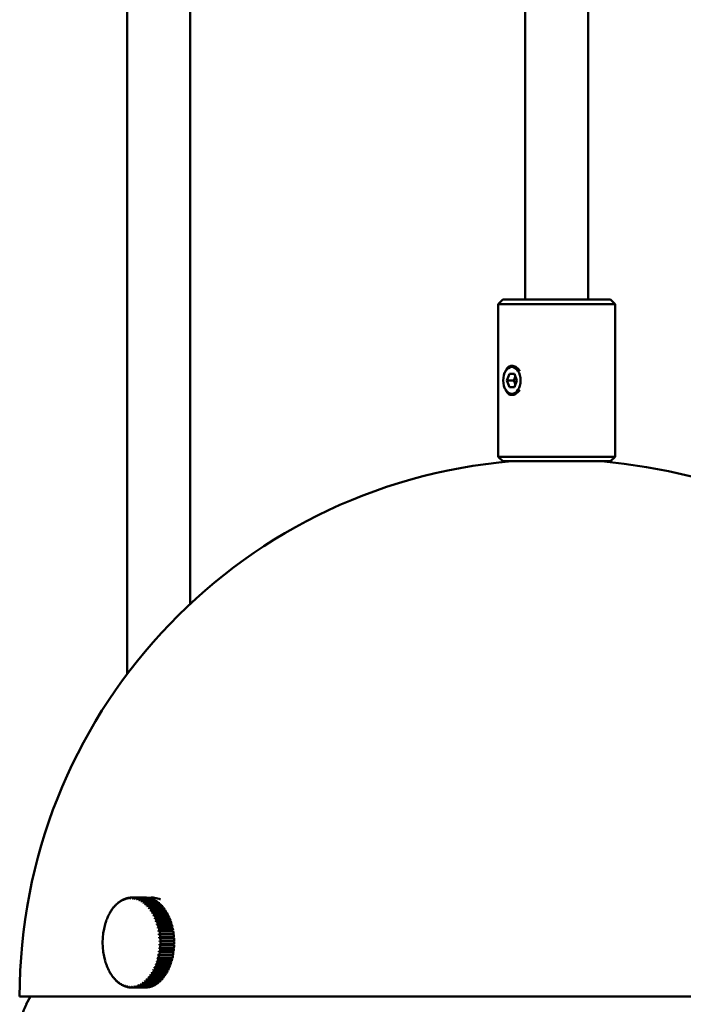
# Model space of a CAD drawing. Header units: millimetres. Extents: x 849 to 4035, y 828 to 3843.
# Tile 49 of 105: x 2263 to 2337, y 1695 to 1805. Entities that reach past the tile are written whole.
import ezdxf

# ---------------------------------------------------------------- set-up
doc = ezdxf.new("R2010")
doc.units = ezdxf.units.MM
doc.header["$LTSCALE"] = 15
doc.layers.add('Widoczne (ISO)', color=7, linetype='Continuous', lineweight=50)
doc.layers.add('Wymiar (ISO)', color=7, linetype='Continuous', lineweight=18)
doc.styles.add('Tekst notatki (ISO)', font='tahoma.ttf')
doc.dimstyles.new('Domyślne (ISO)', dxfattribs={"dimscale": 15, "dimtxt": 3, "dimasz": 3, "dimexe": 3.175, "dimexo": 0, "dimgap": 0.762, "dimtad": 1, "dimdec": 1, "dimlfac": 0.03937, "dimrnd": 1e-08, "dimzin": 0, "dimdsep": 46, "dimtxsty": 'Tekst notatki (ISO)', "dimblk": 'Filled-1', "dimcen": 0.09, "dimdle": 10, "dimse1": 1, "dimse2": 1, "dimclrd": 256, "dimclre": 256, "dimclrt": 256, "dimadec": 0, "dimazin": 0, "dimtfac": 0.666667, "dimtmove": 0, "dimatfit": 3, "dimfxl": 1, "dimtolj": 1, "dimlwd": 15, "dimlwe": 15, "dimarcsym": 0})

# ---------------------------------------------------------------- blocks, each defined once
blk = doc.blocks.new('Filled-1')
at = {"color": 0}
for p, q in [((0, 0), (-1, 0.25)), ((-1, 0.25), (-1, -0.25)), ((-1, 0), (0, 0)), ((-1, -0.25), (0, 0))]:
    blk.add_line(p, q, dxfattribs=at)
at = {"color": 0, "flags": 128}
blk.add_lwpolyline([(-1, -0.25), (0, 0), (-1, 0.25), (-1, -0.25)], dxfattribs=at)
at = {"color": 0}
blk.add_solid([(-1, -0.25), (0, 0), (-1, 0.25), (-1, -0.25)], dxfattribs=at)
blk = doc.blocks.new('*D6')
at = {"layer": 'Defpoints', "color": 0, "transparency": 16777216}
for p in [(2539.48, 1773.6), (2826.63, 1773.6), (2278.48, 1176.06)]:
    blk.add_point(p, dxfattribs=at)
at = {"layer": 'Wymiar (ISO)', "lineweight": 15, "transparency": 16777216}
blk.add_line((2826.63, 1221.06), (2826.63, 1728.6), dxfattribs=at)
at = {"layer": 'Wymiar (ISO)', "lineweight": 15, "transparency": 16777216, "xscale": 45, "yscale": 45, "zscale": 45}
for p, rotation in [((2826.63, 1773.6), 90), ((2826.63, 1176.06), 270)]:
    blk.add_blockref('Filled-1', p, dxfattribs=dict(at, rotation=rotation))
at = {"layer": 'Wymiar (ISO)', "lineweight": 18, "transparency": 16777216, "insert": (2692.21, 1366.31), "char_height": 45, "attachment_point": 1, "rotation": 90, "style": 'Tekst notatki (ISO)'}
blk.add_mtext('\\A1;23.5\\P598 mm', dxfattribs=at)
blk = doc.blocks.new('*D7')
at = {"layer": 'Defpoints', "color": 0, "transparency": 16777216}
for p in [(2505.32, 2308.97), (3058.48, 2308.97), (2278.48, 1176.06)]:
    blk.add_point(p, dxfattribs=at)
at = {"layer": 'Wymiar (ISO)', "lineweight": 15, "transparency": 16777216}
blk.add_line((3058.48, 1221.06), (3058.48, 2263.97), dxfattribs=at)
at = {"layer": 'Wymiar (ISO)', "lineweight": 15, "transparency": 16777216, "xscale": 45, "yscale": 45, "zscale": 45}
for p, rotation in [((3058.48, 2308.97), 90), ((3058.48, 1176.06), 270)]:
    blk.add_blockref('Filled-1', p, dxfattribs=dict(at, rotation=rotation))
at = {"layer": 'Wymiar (ISO)', "lineweight": 18, "transparency": 16777216, "insert": (2924.33, 1618.7), "char_height": 45, "attachment_point": 1, "rotation": 90, "style": 'Tekst notatki (ISO)'}
blk.add_mtext('\\A1;44.6\\P1133 mm', dxfattribs=at)

msp = doc.modelspace()

# ---------------------------------------------------------------- linework, layer by layer
at = {"layer": 'Widoczne (ISO)'}
for p, q in [((2274.98, 2273.6), (2274.98, 1731.94)), ((2281.98, 2273.6), (2281.98, 1739.73)), ((2319.26, 2273.6), (2319.26, 1773.6)), ((2326.26, 2273.6), (2326.26, 1773.6)), ((2316.76, 1773.6), (2316.26, 1773.1)), ((2316.76, 1773.6), (2328.76, 1773.6)), ((2328.76, 1773.6), (2329.26, 1773.1)), ((2329.26, 1773.1), (2316.26, 1773.1)), ((2316.26, 1773.1), (2316.26, 1756.1)), ((2329.26, 1773.1), (2329.26, 1756.1)), ((2316.97, 1765.42), (2317.01, 1765.5)), ((2317.23, 1764.6), (2317.51, 1765.35)), ((2317.51, 1765.35), (2318.06, 1765.35)), ((2317.99, 1764.6), (2318.17, 1765.07)), ((2318.06, 1765.35), (2318.34, 1764.6)), ((2316.97, 1763.79), (2317.01, 1763.7)), ((2317.51, 1763.85), (2317.23, 1764.6)), ((2317.23, 1764.6), (2317.99, 1764.6)), ((2318.06, 1763.85), (2317.51, 1763.85)), ((2318.17, 1764.13), (2317.99, 1764.6)), ((2318.34, 1764.6), (2318.06, 1763.85)), ((2316.26, 1756.1), (2329.26, 1756.1)), ((2316.76, 1755.6), (2316.26, 1756.1)), ((2328.76, 1755.6), (2329.26, 1756.1)), ((2328.76, 1755.6), (2316.76, 1755.6)), ((2274.34, 1706.75), (2274.38, 1706.75)), ((2274.58, 1706.87), (2274.63, 1706.87)), ((2274.83, 1706.96), (2274.88, 1706.96)), ((2275.08, 1707.03), (2275.13, 1707.03)), ((2275.33, 1707.06), (2275.39, 1707.06)), ((2275.46, 1707.06), (2276.99, 1707.06)), ((2275.58, 1707.06), (2277.11, 1707.06)), ((2277.18, 1707.05), (2275.65, 1707.05)), ((2275.83, 1707.03), (2277.36, 1707.03)), ((2277.43, 1707.01), (2275.9, 1707.01)), ((2276.07, 1706.87), (2276.08, 1706.87)), ((2276.08, 1706.97), (2277.61, 1706.97)), ((2277.68, 1706.95), (2276.14, 1706.95)), ((2276.29, 1706.78), (2276.33, 1706.78)), ((2276.33, 1706.88), (2277.86, 1706.88)), ((2277.92, 1706.85), (2276.39, 1706.85)), ((2276.57, 1706.75), (2278.1, 1706.75)), ((2278.16, 1706.72), (2276.63, 1706.72)), ((2277.11, 1707.06), (2277.11, 1707.05)), ((2277.36, 1707.03), (2277.36, 1707.01)), ((2277.61, 1706.97), (2277.61, 1706.95)), ((2277.77, 1707.06), (2277.76, 1707.06)), ((2277.86, 1706.88), (2277.85, 1706.85)), ((2278.1, 1706.75), (2278.09, 1706.72)), ((2273.27, 1705.73), (2273.29, 1705.73)), ((2273.47, 1705.98), (2273.49, 1705.98)), ((2273.67, 1706.21), (2273.7, 1706.21)), ((2273.88, 1706.42), (2273.92, 1706.42)), ((2274.11, 1706.6), (2274.15, 1706.6)), ((2276.52, 1706.66), (2276.57, 1706.66)), ((2276.74, 1706.51), (2276.81, 1706.51)), ((2276.8, 1706.61), (2278.33, 1706.61)), ((2278.39, 1706.56), (2276.86, 1706.56)), ((2276.96, 1706.34), (2277.04, 1706.34)), ((2277.03, 1706.43), (2278.56, 1706.43)), ((2278.61, 1706.38), (2277.08, 1706.38)), ((2277.17, 1706.14), (2277.26, 1706.14)), ((2277.24, 1706.22), (2278.77, 1706.22)), ((2278.83, 1706.17), (2277.29, 1706.17)), ((2277.36, 1705.91), (2277.47, 1705.91)), ((2277.45, 1705.99), (2278.98, 1705.99)), ((2279.03, 1705.93), (2277.5, 1705.93)), ((2277.55, 1705.67), (2277.68, 1705.67)), ((2277.64, 1705.74), (2279.17, 1705.74)), ((2279.22, 1705.67), (2277.68, 1705.67)), ((2278.33, 1706.61), (2278.32, 1706.56)), ((2278.56, 1706.43), (2278.54, 1706.38)), ((2278.77, 1706.22), (2278.75, 1706.17)), ((2278.98, 1705.99), (2278.95, 1705.93)), ((2279.17, 1705.74), (2279.13, 1705.67)), ((2272.65, 1704.5), (2272.65, 1704.5)), ((2272.78, 1704.83), (2272.79, 1704.83)), ((2272.93, 1705.15), (2272.94, 1705.15)), ((2273.1, 1705.45), (2273.11, 1705.45)), ((2277.73, 1705.39), (2279.3, 1705.39)), ((2277.82, 1705.46), (2279.35, 1705.46)), ((2279.39, 1705.39), (2277.86, 1705.39)), ((2277.89, 1705.1), (2279.46, 1705.1)), ((2277.98, 1705.16), (2279.51, 1705.16)), ((2279.55, 1705.08), (2278.02, 1705.08)), ((2278.03, 1704.79), (2279.61, 1704.79)), ((2278.13, 1704.85), (2279.66, 1704.85)), ((2279.7, 1704.76), (2278.16, 1704.76)), ((2278.26, 1704.51), (2279.79, 1704.51)), ((2279.35, 1705.46), (2279.3, 1705.39)), ((2279.3, 1705.39), (2279.31, 1705.39)), ((2279.51, 1705.16), (2279.46, 1705.1)), ((2279.46, 1705.1), (2279.47, 1705.08)), ((2279.66, 1704.85), (2279.61, 1704.79)), ((2279.61, 1704.79), (2279.62, 1704.76)), ((2279.79, 1704.51), (2279.74, 1704.46)), ((2278.16, 1704.46), (2279.74, 1704.46)), ((2278.27, 1704.12), (2279.85, 1704.12)), ((2279.82, 1704.42), (2278.29, 1704.42)), ((2278.37, 1703.77), (2279.95, 1703.77)), ((2278.38, 1704.16), (2279.91, 1704.16)), ((2279.93, 1704.07), (2278.4, 1704.07)), ((2278.47, 1703.8), (2280.01, 1703.8)), ((2280.03, 1703.71), (2278.5, 1703.71)), ((2278.55, 1703.43), (2280.08, 1703.43)), ((2279.74, 1704.46), (2279.75, 1704.42)), ((2279.91, 1704.16), (2279.85, 1704.12)), ((2279.85, 1704.12), (2279.86, 1704.07)), ((2280.01, 1703.8), (2279.95, 1703.77)), ((2279.95, 1703.77), (2279.96, 1703.71)), ((2280.08, 1703.43), (2280.02, 1703.4)), ((2278.44, 1703.4), (2280.02, 1703.4)), ((2278.5, 1703.03), (2280.08, 1703.03)), ((2278.54, 1702.65), (2280.12, 1702.65)), ((2280.1, 1703.33), (2278.57, 1703.33)), ((2278.61, 1703.04), (2280.14, 1703.04)), ((2280.16, 1702.95), (2278.62, 1702.95)), ((2278.65, 1702.66), (2280.18, 1702.66)), ((2280.19, 1702.56), (2278.66, 1702.56)), ((2280.02, 1703.4), (2280.03, 1703.33)), ((2280.14, 1703.04), (2280.08, 1703.03)), ((2280.08, 1703.03), (2280.09, 1702.95)), ((2280.18, 1702.66), (2280.12, 1702.65)), ((2280.12, 1702.65), (2280.13, 1702.56)), ((2280.11, 1701.39), (2278.53, 1701.39)), ((2278.56, 1702.26), (2280.14, 1702.26)), ((2280.14, 1701.78), (2278.56, 1701.78)), ((2280.18, 1701.38), (2278.64, 1701.38)), ((2278.65, 1701.48), (2280.18, 1701.48)), ((2278.67, 1702.27), (2280.2, 1702.27)), ((2280.21, 1702.17), (2278.67, 1702.17)), ((2278.67, 1701.87), (2280.2, 1701.87)), ((2280.2, 1701.77), (2278.67, 1701.77)), ((2280.12, 1701.48), (2280.11, 1701.39)), ((2280.11, 1701.39), (2280.18, 1701.38)), ((2280.2, 1702.27), (2280.14, 1702.26)), ((2280.14, 1702.26), (2280.14, 1702.17)), ((2280.14, 1701.87), (2280.14, 1701.78)), ((2280.14, 1701.78), (2280.2, 1701.77)), ((2279.93, 1700.28), (2278.35, 1700.28)), ((2280.01, 1700.64), (2278.43, 1700.64)), ((2279.99, 1700.24), (2278.45, 1700.24)), ((2278.48, 1700.34), (2280.01, 1700.34)), ((2280.07, 1701.02), (2278.49, 1701.02)), ((2280.07, 1700.62), (2278.54, 1700.62)), ((2278.55, 1700.71), (2280.09, 1700.71)), ((2280.13, 1701), (2278.6, 1701)), ((2278.61, 1701.09), (2280.15, 1701.09)), ((2279.94, 1700.34), (2279.93, 1700.28)), ((2279.93, 1700.28), (2279.99, 1700.24)), ((2280.02, 1700.71), (2280.01, 1700.64)), ((2280.01, 1700.64), (2280.07, 1700.62)), ((2280.08, 1701.09), (2280.07, 1701.02)), ((2280.07, 1701.02), (2280.13, 1701)), ((2272.63, 1699.7), (2272.63, 1699.7)), ((2272.76, 1699.36), (2272.76, 1699.36)), ((2272.91, 1699.04), (2272.9, 1699.04)), ((2279.58, 1699.26), (2278, 1699.26)), ((2279.63, 1699.21), (2278.1, 1699.21)), ((2279.71, 1699.59), (2278.13, 1699.59)), ((2278.13, 1699.29), (2279.67, 1699.29)), ((2279.77, 1699.54), (2278.23, 1699.54)), ((2279.83, 1699.93), (2278.25, 1699.93)), ((2278.27, 1699.62), (2279.8, 1699.62)), ((2279.89, 1699.88), (2278.35, 1699.88)), ((2278.38, 1699.98), (2279.91, 1699.98)), ((2279.59, 1699.29), (2279.58, 1699.26)), ((2279.58, 1699.26), (2279.63, 1699.21)), ((2279.72, 1699.62), (2279.71, 1699.59)), ((2279.71, 1699.59), (2279.77, 1699.54)), ((2279.84, 1699.98), (2279.83, 1699.93)), ((2279.83, 1699.93), (2279.89, 1699.88)), ((2273.07, 1698.74), (2273.06, 1698.74)), ((2273.25, 1698.45), (2273.24, 1698.45)), ((2273.45, 1698.19), (2273.42, 1698.19)), ((2273.65, 1697.96), (2273.63, 1697.96)), ((2277.21, 1697.94), (2277.12, 1697.94)), ((2277.43, 1698.16), (2277.32, 1698.16)), ((2278.93, 1698.08), (2277.4, 1698.08)), ((2277.45, 1698.14), (2278.99, 1698.14)), ((2277.63, 1698.4), (2277.51, 1698.4)), ((2279.13, 1698.33), (2277.6, 1698.33)), ((2277.65, 1698.39), (2279.18, 1698.39)), ((2279.26, 1698.67), (2277.69, 1698.67)), ((2279.31, 1698.6), (2277.78, 1698.6)), ((2277.82, 1698.67), (2279.36, 1698.67)), ((2279.43, 1698.96), (2277.85, 1698.96)), ((2279.48, 1698.89), (2277.95, 1698.89)), ((2277.99, 1698.97), (2279.52, 1698.97)), ((2278.9, 1698.14), (2278.93, 1698.08)), ((2279.09, 1698.39), (2279.13, 1698.33)), ((2279.27, 1698.67), (2279.26, 1698.67)), ((2279.26, 1698.67), (2279.31, 1698.6)), ((2279.44, 1698.97), (2279.43, 1698.96)), ((2279.43, 1698.96), (2279.48, 1698.89)), ((2273.87, 1697.74), (2273.84, 1697.74)), ((2274.1, 1697.56), (2274.06, 1697.56)), ((2274.33, 1697.4), (2274.29, 1697.4)), ((2274.58, 1697.27), (2274.53, 1697.27)), ((2274.83, 1697.18), (2274.77, 1697.18)), ((2275.08, 1697.11), (2275.02, 1697.11)), ((2275.34, 1697.07), (2275.27, 1697.07)), ((2275.46, 1697.06), (2276.99, 1697.06)), ((2277.06, 1697.06), (2275.53, 1697.06)), ((2275.59, 1697.07), (2277.12, 1697.07)), ((2277.31, 1697.09), (2275.78, 1697.09)), ((2275.84, 1697.1), (2277.37, 1697.1)), ((2276.02, 1697.24), (2276.02, 1697.24)), ((2277.56, 1697.14), (2276.03, 1697.14)), ((2276.09, 1697.16), (2277.62, 1697.16)), ((2276.27, 1697.32), (2276.24, 1697.32)), ((2277.81, 1697.22), (2276.27, 1697.22)), ((2276.34, 1697.25), (2277.87, 1697.25)), ((2276.52, 1697.43), (2276.47, 1697.43)), ((2278.05, 1697.34), (2276.52, 1697.34)), ((2276.58, 1697.37), (2278.11, 1697.37)), ((2276.76, 1697.57), (2276.69, 1697.57)), ((2278.28, 1697.48), (2276.75, 1697.48)), ((2276.81, 1697.52), (2278.34, 1697.52)), ((2276.99, 1697.74), (2276.91, 1697.74)), ((2278.51, 1697.65), (2276.98, 1697.65)), ((2277.03, 1697.7), (2278.57, 1697.7)), ((2277.06, 1697.07), (2277.06, 1697.06)), ((2278.73, 1697.85), (2277.2, 1697.85)), ((2277.25, 1697.91), (2278.78, 1697.91)), ((2277.31, 1697.1), (2277.31, 1697.09)), ((2277.56, 1697.16), (2277.56, 1697.14)), ((2277.8, 1697.25), (2277.81, 1697.22)), ((2278.04, 1697.37), (2278.05, 1697.34)), ((2278.27, 1697.52), (2278.28, 1697.48)), ((2278.49, 1697.7), (2278.51, 1697.65)), ((2278.7, 1697.91), (2278.73, 1697.85)), ((2263.01, 1696.06), (2382.51, 1696.06)), ((2264.21, 1696.06), (2263.75, 1695.19))]:
    msp.add_line(p, q, dxfattribs=at)
for centre, radius, start, end in [((2322.76, 1696.06), 59.75, 94.8002, 180), ((2322.76, 1696.06), 59.75, 10.0517, 85.1998), ((2279.48, 1702.06), 7.25, 163.5651, 196.4297), ((2279.48, 1702.06), 7.25, 160.9607, 162.729), ((2279.48, 1702.06), 7.25, 196.577, 199.0125), ((2268.19, 1692.88), 5, 152.5057, 172.8759)]:
    msp.add_arc(centre, radius, start, end, dxfattribs=at)
msp.add_ellipse((2317.78, 1764.6), major_axis=(0, -1.5), ratio=0.642788, dxfattribs=at)
for centre, major_axis, ratio, start_param, end_param in [((2275.46, 1702.06), (0, 5), 0.642788, 0.354998, 0.413538), ((2279.45, 1702.04), (-3.54, 6.33), 0.720906, 0.42668, 0.442217), ((2275.4, 1702.06), (0, 4.92), 0.642788, 0.334831, 0.355165), ((2279.51, 1702.08), (3.54, -6.33), 0.720906, 3.568273, 3.58381), ((2275.46, 1702.06), (0, 5), 0.642788, 0.276458, 0.334998), ((2279.45, 1702.05), (-2.83, 6.67), 0.73901, 0.505732, 0.52127), ((2275.4, 1702.06), (0, 4.92), 0.642788, 0.256291, 0.276625), ((2279.51, 1702.07), (2.83, -6.67), 0.73901, 3.647325, 3.662862), ((2275.46, 1702.06), (0, 5), 0.642788, 0.197919, 0.256458), ((2279.45, 1702.05), (-2.06, 6.95), 0.752558, 0.590745, 0.606282), ((2275.4, 1702.06), (0, 4.92), 0.642788, 0.177751, 0.198086), ((2279.51, 1702.07), (2.06, -6.95), 0.752558, 3.732337, 3.747875), ((2275.46, 1702.06), (0, 5), 0.642788, 0.119379, 0.177918), ((2279.45, 1702.06), (-1.22, 7.15), 0.761467, 0.680443, 0.69598), ((2275.4, 1702.06), (0, 4.92), 0.642788, 0.099211, 0.119546), ((2279.51, 1702.07), (1.22, -7.15), 0.761467, 3.822035, 3.837572), ((2275.46, 1702.06), (0, 5), 0.642788, 0.040839, 0.099378), ((2279.45, 1702.06), (-0.35, 7.24), 0.76568, 0.773079, 0.788616), ((2275.4, 1702.06), (0, 4.92), 0.642788, 0.020671, 0.041006), ((2279.51, 1702.06), (0.35, -7.24), 0.76568, 3.914671, 3.930209), ((2275.46, 1702.06), (0, 5), 0.642788, 6.245484, 6.304024), ((2279.45, 1702.06), (0.54, 7.23), 0.765173, 0.866574, 0.882111), ((2275.4, 1702.06), (0, 4.92), 0.642788, 6.225317, 6.245651), ((2279.51, 1702.06), (-0.54, -7.23), 0.765173, 4.008167, 4.023704), ((2275.46, 1702.06), (0, 5), 0.642788, 6.166945, 6.225484), ((2279.45, 1702.07), (1.4, 7.11), 0.759948, 0.958746, 0.974283), ((2275.4, 1702.06), (0, 4.92), 0.642788, 6.146777, 6.167112), ((2279.51, 1702.05), (-1.4, -7.11), 0.759948, 4.100339, 4.115876), ((2275.46, 1702.06), (0, 5), 0.642788, 6.088405, 6.146944), ((2279.45, 1702.07), (2.23, 6.9), 0.750038, 1.047571, 1.063108), ((2275.4, 1702.06), (0, 4.92), 0.642788, 6.068237, 6.088572), ((2279.51, 1702.05), (-2.23, -6.9), 0.750038, 4.189163, 4.204701), ((2275.46, 1702.06), (0, 5), 0.642788, 6.009865, 6.068404), ((2279.45, 1702.08), (2.99, 6.6), 0.735504, 1.131393, 1.146931), ((2275.4, 1702.06), (0, 4.92), 0.642788, 5.989698, 6.010032), ((2279.51, 1702.05), (-2.99, -6.6), 0.735504, 4.272986, 4.288523), ((2275.46, 1702.06), (0, 5), 0.642788, 5.931325, 5.989865), ((2279.45, 1702.08), (3.68, 6.25), 0.716435, 1.209049, 1.224586), ((2279.51, 1702.04), (-3.68, -6.25), 0.716435, 4.350642, 4.366179), ((2275.46, 1702.06), (0, 5), 0.642788, 5.852785, 5.911325), ((2276.99, 1702.06), (0, 5), 0.642788, 6.245484, 6.283185), ((2276.99, 1702.06), (0, 5), 0.642788, 6.166945, 6.225484), ((2277.76, 1702.06), (0, 5), 0.642788, 5.993498, 6.405964), ((2276.99, 1702.06), (0, 5), 0.642788, 6.088405, 6.146944), ((2276.99, 1702.06), (0, 5), 0.642788, 6.009865, 6.068404), ((2276.99, 1702.06), (0, 5), 0.642788, 5.931325, 5.989865), ((2276.99, 1702.06), (0, 5), 0.642788, 5.852785, 5.911325), ((2275.46, 1702.06), (0, 5), 0.642788, 0.747697, 0.806237), ((2275.4, 1702.06), (0, -4.92), 0.642788, 3.869122, 3.889457), ((2279.46, 1702.03), (-5.92, 4.19), 0.566888, 0.134119, 0.149657), ((2279.51, 1702.09), (-5.92, 4.19), 0.566888, 0.134119, 0.149657), ((2275.46, 1702.06), (0, 5), 0.642788, 0.669157, 0.727697), ((2275.4, 1702.06), (0, -4.92), 0.642788, 3.790583, 3.810917), ((2279.46, 1702.03), (-5.58, 4.63), 0.605565, 0.179302, 0.194839), ((2279.51, 1702.09), (-5.58, 4.63), 0.605565, 0.179302, 0.194839), ((2275.46, 1702.06), (0, 5), 0.642788, 0.590618, 0.649157), ((2279.45, 1702.03), (-5.18, 5.07), 0.640508, 0.230819, 0.246356), ((2275.4, 1702.06), (0, -4.92), 0.642788, 3.712043, 3.732377), ((2279.51, 1702.09), (-5.18, 5.07), 0.640508, 0.230819, 0.246356), ((2275.46, 1702.06), (0, 5), 0.642788, 0.512078, 0.570617), ((2279.45, 1702.04), (-4.71, 5.51), 0.671503, 0.289081, 0.304618), ((2275.4, 1702.06), (0, -4.92), 0.642788, 3.633503, 3.653838), ((2279.51, 1702.09), (-4.71, 5.51), 0.671503, 0.289081, 0.304618), ((2275.46, 1702.06), (0, 5), 0.642788, 0.433538, 0.492077), ((2279.45, 1702.04), (-4.16, 5.94), 0.698357, 0.354357, 0.369894), ((2275.4, 1702.06), (0, -4.92), 0.642788, 3.554963, 3.575298), ((2279.51, 1702.08), (-4.16, 5.94), 0.698357, 0.354357, 0.369894), ((2275.4, 1702.06), (0, 4.92), 0.642788, 5.911158, 5.931492), ((2279.45, 1702.08), (4.29, 5.85), 0.692949, 1.279872, 1.29541), ((2275.4, 1702.06), (0, 4.92), 0.642788, 5.832618, 5.852952), ((2279.51, 1702.04), (-4.29, -5.85), 0.692949, 4.421465, 4.437002), ((2275.46, 1702.06), (0, -5), 0.642788, 2.632653, 2.691192), ((2279.45, 1702.09), (4.82, 5.42), 0.665191, 1.34363, 1.359167), ((2275.4, 1702.06), (0, 4.92), 0.642788, 5.754078, 5.774413), ((2279.51, 1702.04), (-4.82, -5.42), 0.665191, 4.485223, 4.50076), ((2275.46, 1702.06), (0, -5), 0.642788, 2.554113, 2.612652), ((2279.45, 1702.09), (5.27, 4.98), 0.633332, 1.400415, 1.415952), ((2275.4, 1702.06), (0, 4.92), 0.642788, 5.675538, 5.695873), ((2279.51, 1702.03), (-5.27, -4.98), 0.633332, 4.542007, 4.557544), ((2275.46, 1702.06), (0, -5), 0.642788, 2.475573, 2.534113), ((2279.46, 1702.09), (5.66, 4.53), 0.597568, 1.450534, 1.466071), ((2275.4, 1702.06), (0, 4.92), 0.642788, 5.596998, 5.617333), ((2279.51, 1702.03), (-5.66, -4.53), 0.597568, 4.592127, 4.607664), ((2275.46, 1702.06), (0, -5), 0.642788, 2.397033, 2.455573), ((2279.46, 1702.1), (5.98, 4.09), 0.55812, 1.494417, 1.509955), ((2275.4, 1702.06), (0, 4.92), 0.642788, 5.518459, 5.538793), ((2279.5, 1702.03), (-5.98, -4.09), 0.55812, 4.63601, 4.651547), ((2275.46, 1702.06), (0, -5), 0.642788, 2.318494, 2.377033), ((2276.99, 1702.06), (0, -5), 0.642788, 2.632653, 2.691192), ((2276.99, 1702.06), (0, -5), 0.642788, 2.554113, 2.612652), ((2276.99, 1702.06), (0, -5), 0.642788, 2.475573, 2.534113), ((2276.99, 1702.06), (0, -5), 0.642788, 2.397033, 2.455573), ((2276.99, 1702.06), (0, -5), 0.642788, 2.318494, 2.377033), ((2275.46, 1702.06), (0, 5), 0.642788, 1.061856, 1.078087), ((2275.4, 1702.06), (0, -4.92), 0.642788, 4.183282, 4.203616), ((2279.47, 1702.02), (-6.81, 2.5), 0.379927, 0.007284, 0.022821), ((2279.5, 1702.1), (-6.81, 2.5), 0.379927, 0.007284, 0.022821), ((2275.46, 1702.06), (0, 5), 0.642788, 0.983317, 1.041856), ((2275.4, 1702.06), (0, -4.92), 0.642788, 4.104742, 4.125076), ((2279.46, 1702.02), (-6.64, 2.91), 0.430946, 0.03182, 0.047357), ((2279.5, 1702.1), (-6.64, 2.91), 0.430946, 0.03182, 0.047357), ((2275.46, 1702.06), (0, 5), 0.642788, 0.904777, 0.963316), ((2275.4, 1702.06), (0, -4.92), 0.642788, 4.026202, 4.046537), ((2279.46, 1702.02), (-6.44, 3.32), 0.479309, 0.060851, 0.076389), ((2279.5, 1702.1), (-6.44, 3.32), 0.479309, 0.060851, 0.076389), ((2275.46, 1702.06), (0, 5), 0.642788, 0.826237, 0.884777), ((2275.4, 1702.06), (0, -4.92), 0.642788, 3.947662, 3.967997), ((2279.46, 1702.02), (-6.2, 3.75), 0.524716, 0.094797, 0.110335), ((2279.5, 1702.1), (-6.2, 3.75), 0.524716, 0.094797, 0.110335), ((2279.46, 1702.1), (6.26, 3.66), 0.51523, 1.532545, 1.548082), ((2275.4, 1702.06), (0, 4.92), 0.642788, 5.439919, 5.460253), ((2279.5, 1702.02), (-6.26, -3.66), 0.51523, 4.674138, 4.689675), ((2275.46, 1702.06), (0, -5), 0.642788, 2.239954, 2.298493), ((2279.46, 1702.1), (6.49, 3.23), 0.469165, 1.565398, 1.580935), ((2275.4, 1702.06), (0, 4.92), 0.642788, 5.361379, 5.381713), ((2279.5, 1702.02), (-6.49, -3.23), 0.469165, 4.706991, 4.722528), ((2275.46, 1702.06), (0, -5), 0.642788, 2.161414, 2.219953), ((2279.46, 1702.1), (6.68, 2.82), 0.420206, 1.593431, 1.608968), ((2275.4, 1702.06), (0, 4.92), 0.642788, 5.282839, 5.303174), ((2279.5, 1702.02), (-6.68, -2.82), 0.420206, 4.735023, 4.75056), ((2275.46, 1702.06), (0, -5), 0.642788, 2.082874, 2.141414), ((2279.47, 1702.11), (6.84, 2.41), 0.368657, 1.617052, 1.632589), ((2276.99, 1702.06), (0, -5), 0.642788, 2.239954, 2.298493), ((2276.99, 1702.06), (0, -5), 0.642788, 2.161414, 2.219953), ((2276.99, 1702.06), (0, -5), 0.642788, 2.082874, 2.141414), ((2275.4, 1702.06), (0, -4.92), 0.642788, 4.261822, 4.282156), ((2279.47, 1702.02), (-6.94, 2.1), 0.326566, 0.002347, 0.002412), ((2279.5, 1702.11), (-6.94, 2.1), 0.326566, 6.280802, 6.285597), ((2275.4, 1702.06), (0, 4.92), 0.642788, 5.204299, 5.224634), ((2279.5, 1702.02), (-6.84, -2.41), 0.368657, 4.758644, 4.774182), ((2279.47, 1702.11), (6.96, 2.02), 0.314835, 1.636618, 1.652155), ((2275.4, 1702.06), (0, 4.92), 0.642788, 5.12576, 5.146094), ((2275.46, 1702.06), (0, -5), 0.642788, 2.004334, 2.062874), ((2279.49, 1702.02), (-6.96, -2.02), 0.314835, 4.77821, 4.793747), ((2279.47, 1702.11), (7.06, 1.63), 0.259072, 1.652429, 1.667966), ((2275.4, 1702.06), (0, 4.92), 0.642788, 5.04722, 5.067554), ((2279.49, 1702.01), (-7.06, -1.63), 0.259072, 4.794021, 4.809559), ((2275.46, 1702.06), (0, -5), 0.642788, 1.925794, 1.984334), ((2279.47, 1702.11), (7.14, 1.25), 0.201712, 1.66473, 1.680268), ((2275.4, 1702.06), (0, 4.92), 0.642788, 4.96868, 4.989014), ((2275.46, 1702.06), (0, -5), 0.642788, 1.847255, 1.905794), ((2276.99, 1702.06), (0, -5), 0.642788, 2.004334, 2.062874), ((2276.99, 1702.06), (0, -5), 0.642788, 1.925794, 1.984334), ((2276.99, 1702.06), (0, -5), 0.642788, 1.847255, 1.905794), ((2279.49, 1702.01), (-7.14, -1.25), 0.201712, 4.806323, 4.82186), ((2279.48, 1702.11), (7.2, 0.88), 0.143108, 1.673714, 1.689251), ((2275.4, 1702.06), (0, 4.92), 0.642788, 4.89014, 4.910475), ((2279.49, 1702.01), (-7.2, -0.88), 0.143108, 4.815307, 4.830844), ((2279.48, 1702.11), (7.23, 0.51), 0.083622, 1.67952, 1.695058), ((2275.4, 1702.06), (0, 4.92), 0.642788, 4.8116, 4.831935), ((2279.48, 1702.01), (-7.23, -0.51), 0.083622, 4.821113, 4.83665), ((2275.46, 1702.06), (0, -5), 0.642788, 1.768715, 1.827254), ((2275.46, 1702.06), (0, -5), 0.642788, 1.690175, 1.748715), ((2275.46, 1702.06), (0, -5), 0.642788, 1.611635, 1.670175), ((2276.99, 1702.06), (0, -5), 0.642788, 1.768715, 1.827254), ((2276.99, 1702.06), (0, -5), 0.642788, 1.690175, 1.748715), ((2276.99, 1702.06), (0, -5), 0.642788, 1.611635, 1.670175), ((2275.4, 1702.06), (0, 4.92), 0.642788, 4.575981, 4.596315), ((2279.48, 1702.01), (-7.23, 0.59), 0.096449, 1.447519, 1.463056), ((2279.49, 1702.11), (7.23, -0.59), 0.096449, 4.589112, 4.604649), ((2279.48, 1702.11), (7.25, 0.14), 0.02362, 1.682239, 1.697776), ((2275.4, 1702.06), (0, 4.92), 0.642788, 4.73306, 4.753395), ((2279.48, 1702.01), (-7.25, -0.14), 0.02362, 4.823832, 4.839369), ((2275.4, 1702.06), (0, 4.92), 0.642788, 4.654521, 4.674855), ((2279.48, 1702.11), (7.25, -0.22), 0.036527, 4.585735, 4.601273), ((2279.48, 1702.01), (-7.25, 0.22), 0.036527, 1.444143, 1.45968), ((2275.46, 1702.06), (0, -5), 0.642788, 1.376016, 1.434555), ((2275.46, 1702.06), (0, -5), 0.642788, 1.454556, 1.513095), ((2275.46, 1702.06), (0, -5), 0.642788, 1.533095, 1.591635), ((2276.99, 1702.06), (0, -5), 0.642788, 1.376016, 1.434555), ((2276.99, 1702.06), (0, -5), 0.642788, 1.454556, 1.513095), ((2276.99, 1702.06), (0, -5), 0.642788, 1.533095, 1.591635), ((2275.4, 1702.06), (0, 4.92), 0.642788, 4.340361, 4.360696), ((2279.47, 1702.01), (-7.04, 1.71), 0.271191, 1.476718, 1.492255), ((2279.49, 1702.11), (7.04, -1.71), 0.271191, 4.618311, 4.633848), ((2275.46, 1702.06), (0, -5), 0.642788, 1.140396, 1.198936), ((2275.4, 1702.06), (0, 4.92), 0.642788, 4.418901, 4.439236), ((2279.47, 1702.01), (-7.13, 1.33), 0.214144, 1.463681, 1.479218), ((2279.49, 1702.11), (7.13, -1.33), 0.214144, 4.605273, 4.620811), ((2275.46, 1702.06), (0, -5), 0.642788, 1.218936, 1.277476), ((2275.4, 1702.06), (0, 4.92), 0.642788, 4.497441, 4.517776), ((2279.47, 1702.01), (-7.19, 0.96), 0.155777, 1.453998, 1.469535), ((2279.49, 1702.11), (7.19, -0.96), 0.155777, 4.595591, 4.611128), ((2275.46, 1702.06), (0, -5), 0.642788, 1.297476, 1.356015), ((2276.99, 1702.06), (0, -5), 0.642788, 1.140396, 1.198936), ((2276.99, 1702.06), (0, -5), 0.642788, 1.218936, 1.277476), ((2276.99, 1702.06), (0, -5), 0.642788, 1.297476, 1.356015), ((2275.4, 1702.06), (0, -4.92), 0.642788, 5.142496, 5.146094), ((2279.49, 1702.02), (-6.96, -2.02), 0.314835, 0.001463, 0.002288), ((2275.4, 1702.06), (0, -4.92), 0.642788, 5.204299, 5.224634), ((2279.47, 1702.11), (-6.84, -2.41), 0.368657, 6.265083, 6.28062), ((2279.5, 1702.02), (-6.84, -2.41), 0.368657, 6.265083, 6.28062), ((2275.46, 1702.06), (0, 5), 0.642788, 2.082874, 2.141414), ((2275.4, 1702.06), (0, -4.92), 0.642788, 5.282839, 5.303174), ((2279.46, 1702.1), (-6.68, -2.82), 0.420206, 6.241462, 6.256999), ((2279.5, 1702.02), (-6.68, -2.82), 0.420206, 6.241462, 6.256999), ((2275.46, 1702.06), (0, 5), 0.642788, 2.161414, 2.219953), ((2275.4, 1702.06), (0, -4.92), 0.642788, 5.361379, 5.381713), ((2279.46, 1702.1), (-6.49, -3.23), 0.469165, 6.213429, 6.228966), ((2275.4, 1702.06), (0, 4.92), 0.642788, 4.026202, 4.046537), ((2279.5, 1702.1), (6.44, -3.32), 0.479309, 4.708882, 4.72442), ((2275.46, 1702.06), (0, -5), 0.642788, 0.904777, 0.963316), ((2275.4, 1702.06), (0, 4.92), 0.642788, 4.104742, 4.125076), ((2279.46, 1702.02), (-6.64, 2.91), 0.430946, 1.538258, 1.553796), ((2279.5, 1702.1), (6.64, -2.91), 0.430946, 4.679851, 4.695388), ((2275.4, 1702.06), (0, 4.92), 0.642788, 4.183282, 4.203616), ((2279.47, 1702.02), (-6.81, 2.5), 0.379927, 1.513722, 1.529259), ((2275.46, 1702.06), (0, -5), 0.642788, 0.983317, 1.041856), ((2279.5, 1702.1), (6.81, -2.5), 0.379927, 4.655315, 4.670852), ((2275.4, 1702.06), (0, 4.92), 0.642788, 4.261822, 4.282156), ((2279.47, 1702.02), (-6.94, 2.1), 0.326566, 1.493313, 1.50885), ((2279.5, 1702.11), (6.94, -2.1), 0.326566, 4.634905, 4.650443), ((2275.46, 1702.06), (0, -5), 0.642788, 1.061856, 1.120396), ((2276.99, 1702.06), (0, -5), 0.642788, 0.904777, 0.963316), ((2276.99, 1702.06), (0, -5), 0.642788, 0.983317, 1.041856), ((2276.99, 1702.06), (0, -5), 0.642788, 1.061856, 1.120396), ((2279.5, 1702.02), (-6.49, -3.23), 0.469165, 6.213429, 6.228966), ((2275.46, 1702.06), (0, 5), 0.642788, 2.239954, 2.298493), ((2275.4, 1702.06), (0, -4.92), 0.642788, 5.439919, 5.460253), ((2279.46, 1702.1), (-6.26, -3.66), 0.51523, 6.180576, 6.196113), ((2279.5, 1702.02), (-6.26, -3.66), 0.51523, 6.180576, 6.196113), ((2275.46, 1702.06), (0, 5), 0.642788, 2.318494, 2.377033), ((2275.4, 1702.06), (0, -4.92), 0.642788, 5.518459, 5.538793), ((2279.46, 1702.1), (-5.98, -4.09), 0.55812, 6.142448, 6.157986), ((2279.5, 1702.03), (-5.98, -4.09), 0.55812, 6.142448, 6.157986), ((2275.46, 1702.06), (0, 5), 0.642788, 2.397033, 2.455573), ((2275.4, 1702.06), (0, -4.92), 0.642788, 5.596998, 5.617333), ((2279.46, 1702.09), (-5.66, -4.53), 0.597568, 6.098565, 6.114102), ((2279.51, 1702.03), (-5.66, -4.53), 0.597568, 6.098565, 6.114102), ((2275.46, 1702.06), (0, 5), 0.642788, 2.475573, 2.534113), ((2275.4, 1702.06), (0, -4.92), 0.642788, 5.675538, 5.695873), ((2279.45, 1702.09), (-5.27, -4.98), 0.633332, 6.048446, 6.063983), ((2279.51, 1702.03), (-5.27, -4.98), 0.633332, 6.048446, 6.063983), ((2275.4, 1702.06), (0, 4.92), 0.642788, 3.712043, 3.732377), ((2279.51, 1702.09), (5.18, -5.07), 0.640508, 4.87885, 4.894387), ((2275.46, 1702.06), (0, -5), 0.642788, 0.590618, 0.649157), ((2275.4, 1702.06), (0, 4.92), 0.642788, 3.790583, 3.810917), ((2279.46, 1702.03), (-5.58, 4.63), 0.605565, 1.685741, 1.701278), ((2279.51, 1702.09), (5.58, -4.63), 0.605565, 4.827333, 4.84287), ((2275.46, 1702.06), (0, -5), 0.642788, 0.669157, 0.727697), ((2275.4, 1702.06), (0, 4.92), 0.642788, 3.869122, 3.889457), ((2279.46, 1702.03), (-5.92, 4.19), 0.566888, 1.640558, 1.656095), ((2279.51, 1702.09), (5.92, -4.19), 0.566888, 4.78215, 4.797688), ((2275.46, 1702.06), (0, -5), 0.642788, 0.747697, 0.806237), ((2275.4, 1702.06), (0, 4.92), 0.642788, 3.947662, 3.967997), ((2279.46, 1702.02), (-6.2, 3.75), 0.524716, 1.601236, 1.616773), ((2279.5, 1702.1), (6.2, -3.75), 0.524716, 4.742828, 4.758366), ((2275.46, 1702.06), (0, -5), 0.642788, 0.826237, 0.884777), ((2279.46, 1702.02), (-6.44, 3.32), 0.479309, 1.56729, 1.582827), ((2276.99, 1702.06), (0, -5), 0.642788, 0.590618, 0.649157), ((2276.99, 1702.06), (0, -5), 0.642788, 0.669157, 0.727697), ((2276.99, 1702.06), (0, -5), 0.642788, 0.747697, 0.806237), ((2276.99, 1702.06), (0, -5), 0.642788, 0.826237, 0.884777), ((2275.46, 1702.06), (0, 5), 0.642788, 2.554113, 2.612652), ((2275.4, 1702.06), (0, -4.92), 0.642788, 5.754078, 5.774413), ((2279.45, 1702.09), (-4.82, -5.42), 0.665191, 5.991661, 6.007198), ((2279.51, 1702.04), (-4.82, -5.42), 0.665191, 5.991661, 6.007198), ((2275.46, 1702.06), (0, 5), 0.642788, 2.632653, 2.691192), ((2275.4, 1702.06), (0, -4.92), 0.642788, 5.832618, 5.852952), ((2279.45, 1702.08), (-4.29, -5.85), 0.692949, 5.927903, 5.943441), ((2279.51, 1702.04), (-4.29, -5.85), 0.692949, 5.927903, 5.943441), ((2275.46, 1702.06), (0, -5), 0.642788, 5.852785, 5.911325), ((2275.4, 1702.06), (0, -4.92), 0.642788, 5.911158, 5.931492), ((2279.45, 1702.08), (3.68, 6.25), 0.716435, 2.715487, 2.731025), ((2279.51, 1702.04), (-3.68, -6.25), 0.716435, 5.85708, 5.872617), ((2275.46, 1702.06), (0, -5), 0.642788, 5.931325, 5.989865), ((2275.4, 1702.06), (0, -4.92), 0.642788, 5.989698, 6.010032), ((2279.45, 1702.08), (2.99, 6.6), 0.735504, 2.637832, 2.653369), ((2279.51, 1702.05), (-2.99, -6.6), 0.735504, 5.779424, 5.794962), ((2275.46, 1702.06), (0, -5), 0.642788, 6.009865, 6.068404), ((2275.4, 1702.06), (0, -4.92), 0.642788, 6.068237, 6.088572), ((2279.45, 1702.07), (2.23, 6.9), 0.750038, 2.554009, 2.569546), ((2279.51, 1702.05), (-2.23, -6.9), 0.750038, 5.695602, 5.711139), ((2275.46, 1702.06), (0, -5), 0.642788, 6.088405, 6.146944), ((2275.4, 1702.06), (0, -4.92), 0.642788, 6.146777, 6.167112), ((2279.45, 1702.07), (1.4, 7.11), 0.759948, 2.465185, 2.480722), ((2279.51, 1702.05), (-1.4, -7.11), 0.759948, 5.606777, 5.622314), ((2275.46, 1702.06), (0, -5), 0.642788, 6.166945, 6.225484), ((2275.4, 1702.06), (0, -4.92), 0.642788, 6.225317, 6.245651), ((2279.45, 1702.06), (0.54, 7.23), 0.765173, 2.373012, 2.388549), ((2279.51, 1702.06), (-0.54, -7.23), 0.765173, 5.514605, 5.530142), ((2275.46, 1702.06), (0, -5), 0.642788, 6.245484, 6.304024), ((2275.4, 1702.06), (0, -4.92), 0.642788, 0.020671, 0.041006), ((2279.45, 1702.06), (-0.35, 7.24), 0.76568, 2.279517, 2.295054), ((2279.51, 1702.06), (0.35, -7.24), 0.76568, 5.42111, 5.436647), ((2275.46, 1702.06), (0, -5), 0.642788, 0.040839, 0.099378), ((2275.4, 1702.06), (0, -4.92), 0.642788, 0.099211, 0.119546), ((2279.45, 1702.06), (-1.22, 7.15), 0.761467, 2.186881, 2.202418), ((2279.51, 1702.07), (1.22, -7.15), 0.761467, 5.328474, 5.344011), ((2275.46, 1702.06), (0, -5), 0.642788, 0.119379, 0.177918), ((2275.4, 1702.06), (0, -4.92), 0.642788, 0.177751, 0.198086), ((2279.45, 1702.05), (-2.06, 6.95), 0.752558, 2.097183, 2.11272), ((2279.51, 1702.07), (2.06, -6.95), 0.752558, 5.238776, 5.254313), ((2275.46, 1702.06), (0, -5), 0.642788, 0.197919, 0.256458), ((2275.4, 1702.06), (0, -4.92), 0.642788, 0.256291, 0.276625), ((2279.45, 1702.05), (-2.83, 6.67), 0.73901, 2.012171, 2.027708), ((2279.51, 1702.07), (2.83, -6.67), 0.73901, 5.153763, 5.169301), ((2275.46, 1702.06), (0, -5), 0.642788, 0.276458, 0.334998), ((2275.4, 1702.06), (0, -4.92), 0.642788, 0.334831, 0.355165), ((2279.45, 1702.04), (-3.54, 6.33), 0.720906, 1.933118, 1.948656), ((2279.51, 1702.08), (3.54, -6.33), 0.720906, 5.074711, 5.090248), ((2275.46, 1702.06), (0, -5), 0.642788, 0.354998, 0.413538), ((2275.4, 1702.06), (0, 4.92), 0.642788, 3.554963, 3.575298), ((2279.45, 1702.04), (-4.16, 5.94), 0.698357, 1.860795, 1.876332), ((2279.51, 1702.08), (4.16, -5.94), 0.698357, 5.002388, 5.017925), ((2275.46, 1702.06), (0, -5), 0.642788, 0.433538, 0.492077), ((2275.4, 1702.06), (0, 4.92), 0.642788, 3.633503, 3.653838), ((2279.45, 1702.04), (-4.71, 5.51), 0.671503, 1.795519, 1.811056), ((2279.51, 1702.09), (4.71, -5.51), 0.671503, 4.937112, 4.952649), ((2276.99, 1702.06), (0, -5), 0.642788, 0, 0.020839), ((2275.46, 1702.06), (0, -5), 0.642788, 0.512078, 0.570617), ((2279.45, 1702.03), (-5.18, 5.07), 0.640508, 1.737258, 1.752795), ((2276.99, 1702.06), (0, -5), 0.642788, 0.040839, 0.099378), ((2276.99, 1702.06), (0, -5), 0.642788, 0.119379, 0.177918), ((2276.99, 1702.06), (0, -5), 0.642788, 0.197919, 0.256458), ((2276.99, 1702.06), (0, -5), 0.642788, 0.276458, 0.334998), ((2276.99, 1702.06), (0, -5), 0.642788, 0.354998, 0.413538), ((2276.99, 1702.06), (0, -5), 0.642788, 0.433538, 0.492077), ((2276.99, 1702.06), (0, -5), 0.642788, 0.512078, 0.570617)]:
    msp.add_ellipse(centre, major_axis=major_axis, ratio=ratio, start_param=start_param, end_param=end_param, dxfattribs=at)
for points, knots in [([(2317.07, 1765.64), (2317.09, 1765.68), (2317.11, 1765.71), (2317.2, 1765.89), (2317.29, 1766.02), (2317.52, 1766.18), (2317.65, 1766.22), (2317.78, 1766.22)], [1.0890755, 1.0890755, 1.0890755, 1.0890755, 1.1041419, 1.1041419, 1.1654784, 1.1654784, 1.2268149, 1.2268149, 1.2268149, 1.2268149]), ([(2317.78, 1766.22), (2317.92, 1766.22), (2318.06, 1766.18), (2318.35, 1766.02), (2318.49, 1765.89), (2318.63, 1765.71), (2318.65, 1765.68), (2318.68, 1765.64)], [0.245363, 0.245363, 0.245363, 0.245363, 0.3066995, 0.3066995, 0.368036, 0.368036, 0.3831023, 0.3831023, 0.3831023, 0.3831023]), ([(2317.78, 1762.98), (2317.65, 1762.98), (2317.52, 1763.02), (2317.29, 1763.19), (2317.2, 1763.31), (2317.11, 1763.49), (2317.09, 1763.53), (2317.07, 1763.57)], [0.7360889, 0.7360889, 0.7360889, 0.7360889, 0.7974254, 0.7974254, 0.8587619, 0.8587619, 0.8738283, 0.8738283, 0.8738283, 0.8738283]), ([(2318.68, 1763.57), (2318.65, 1763.53), (2318.63, 1763.49), (2318.49, 1763.31), (2318.35, 1763.19), (2318.06, 1763.02), (2317.92, 1762.98), (2317.78, 1762.98)], [0.5983496, 0.5983496, 0.5983496, 0.5983496, 0.6134159, 0.6134159, 0.6747524, 0.6747524, 0.7360889, 0.7360889, 0.7360889, 0.7360889])]:
    msp.add_open_spline(points, degree=3, knots=knots, dxfattribs=at)

# ---------------------------------------------------------------- dimensions: what is measured, and where the dimension line sits
at = {"layer": 'Wymiar (ISO)', "lineweight": 18}
for base, p2, angle, text, picture, middle in [((3058.48, 2308.97), (2505.32, 2308.97), 270, '<>\\P1133 mm', '*D7', (3058.48, 1742.58)), ((2826.63, 1773.6), (2539.48, 1773.6), 90, '<>\\P598 mm', '*D6', (2826.63, 1474.83))]:
    dim = msp.add_linear_dim(base=base, p1=(2278.48, 1176.06), p2=p2, angle=angle, text=text, dimstyle='Domyślne (ISO)', override={"dimgap": 0.762, "dimdec": 1, "dimlfac": 0.03937, "dimpost": '\\X', "dimse1": 1, "dimse2": 1, "dimtol": 0, "dimlim": 0, "dimtp": 0, "dimtm": 0, "dimtdec": 2, "dimtofl": 0, "dimatfit": 1, "dimtvp": -0.25}, dxfattribs=at)
    dim.commit()
    dim.dimension.update_dxf_attribs({"geometry": picture, "text_midpoint": middle, "dimtype": 160})

doc.saveas('drawing.dxf')
